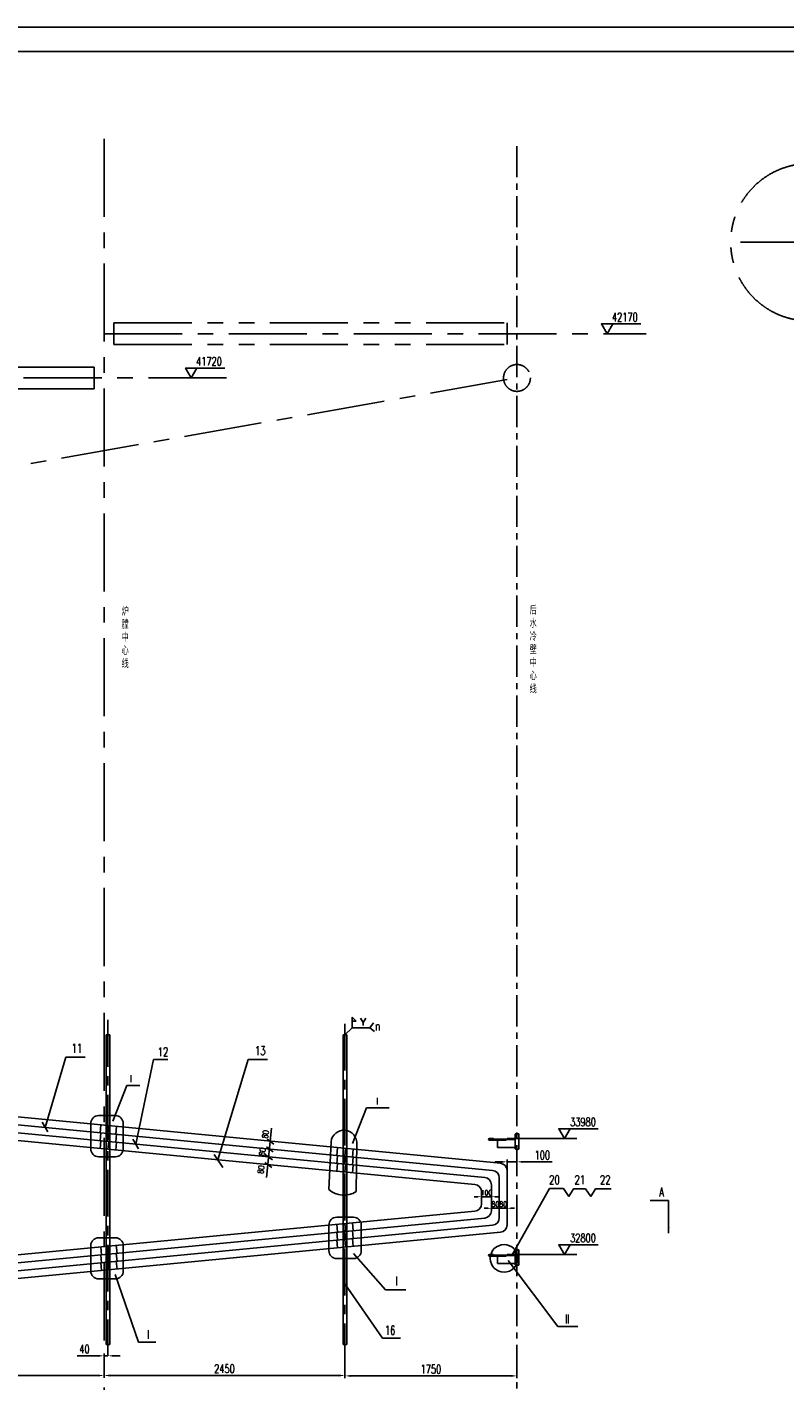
# Model space of a CAD drawing. Header units: millimetres. Extents: x 30450 to 60179, y 0 to 21025.
# Tile 3 of 5: x 37942 to 45651, y 7256 to 21025. Entities that reach past the tile are written whole.
import ezdxf
from ezdxf.enums import TextEntityAlignment as Align

# ---------------------------------------------------------------- set-up
doc = ezdxf.new("R2010")
doc.units = ezdxf.units.MM
doc.linetypes.add('CENTER', pattern=[50.8, 31.75, -6.35, 6.35, -6.35])
doc.linetypes.add('PHANTOM', pattern=[63.5, 31.75, -6.35, 6.35, -6.35, 6.35, -6.35])
doc.layers.get('Defpoints').update_dxf_attribs({"color": 5})
for name, color, linetype in [('双点画线', 6, 'PHANTOM'), ('标注', 4, 'Continuous'), ('点画线', 2, 'CENTER'), ('细实线', 4, 'Continuous')]:
    doc.layers.add(name, color=color, linetype=linetype)
doc.styles.get("Standard").update_dxf_attribs({"font": 'romans.shx', "width": 0.7, "bigfont": 'hzdx.shx'})
doc.styles.add('STYLE1', font='txt')
doc.dimstyles.get("Standard").update_dxf_attribs({"dimscale": 25, "dimtxt": 3.5, "dimasz": 2.5, "dimexe": 1, "dimexo": 0, "dimgap": 1, "dimtad": 1, "dimdec": 0, "dimzin": 12, "dimdsep": 46, "dimtxsty": 'Standard', "dimcen": 0, "dimclrt": 256, "dimadec": 0, "dimazin": 3, "dimtfac": 1, "dimtdec": 0, "dimtmove": 0, "dimatfit": 3, "dimfxl": 0, "dimlwd": -1, "dimlwe": -1, "dimarcsym": 0})
doc.dimstyles.new('STANDARD$0', dxfattribs={"dimscale": 25, "dimtxt": 3.5, "dimasz": 2.5, "dimexe": 1, "dimexo": 0, "dimgap": 1, "dimtad": 1, "dimdec": 0, "dimdsep": 46, "dimtxsty": 'Standard', "dimcen": 2.5, "dimclrd": 256, "dimclre": 256, "dimclrt": 256, "dimadec": 0, "dimazin": 0, "dimtfac": 10, "dimtdec": 0, "dimtmove": 0, "dimatfit": 3, "dimfxl": 0, "dimtolj": 1, "dimtzin": 0, "dimarcsym": 0})
doc.dimstyles.new('STANDARD$7', dxfattribs={"dimtxt": 35, "dimasz": 35, "dimexe": 1, "dimexo": 1, "dimgap": 1, "dimtad": 0, "dimtih": 1, "dimtoh": 1, "dimdec": 4, "dimzin": 0, "dimdsep": 46, "dimtxsty": 'STYLE1', "dimcen": 1, "dimclrd": 4, "dimclre": 4, "dimclrt": 4, "dimadec": 0, "dimazin": 0, "dimtfac": 1, "dimtdec": 4, "dimtofl": 0, "dimtmove": 0, "dimatfit": 3, "dimfxl": 0, "dimtolj": 1, "dimtzin": 0, "dimarcsym": 0})

# ---------------------------------------------------------------- blocks, each defined once
blk = doc.blocks.new('*D79')
at = {"layer": 'Defpoints', "color": 0, "ltscale": 25}
for p in [(42825, 9395), (42925, 9491), (42925, 9484)]:
    blk.add_point(p, dxfattribs=at)
at = {"layer": '标注', "lineweight": -2, "ltscale": 25}
for p, q in [((42825, 9395), (42825, 9509)), ((42763, 9484), (42700, 9484)), ((42825, 9484), (42925, 9484)), ((42925, 9491), (42925, 9459)), ((42988, 9484), (43283, 9484))]:
    blk.add_line(p, q, dxfattribs=at)
at = {"layer": '标注', "ltscale": 25}
for points in [[(42763, 9494), (42763, 9473), (42825, 9484)], [(42988, 9494), (42988, 9473), (42925, 9484)]]:
    blk.add_solid(points, dxfattribs=at)
at = {"layer": '标注', "ltscale": 25, "insert": (43183, 9552), "char_height": 87.5, "attachment_point": 5}
blk.add_mtext('\\A1;100', dxfattribs=at)
blk = doc.blocks.new('*D81')
at = {"layer": 'Defpoints', "color": 0, "ltscale": 25}
for p in [(42745, 9012), (42825, 9011), (42825, 8914)]:
    blk.add_point(p, dxfattribs=at)
at = {"layer": '标注', "lineweight": -2, "ltscale": 25}
for p, q in [((42708, 9011), (42670, 9011)), ((42745, 9012), (42745, 8996)), ((42745, 9011), (42825, 9011)), ((42825, 8914), (42825, 9026)), ((42863, 9011), (42900, 9011))]:
    blk.add_line(p, q, dxfattribs=at)
at = {"layer": '标注', "ltscale": 25}
for points in [[(42708, 9018), (42708, 9005), (42745, 9011)], [(42863, 9018), (42863, 9005), (42825, 9011)]]:
    blk.add_solid(points, dxfattribs=at)
at = {"layer": '标注', "ltscale": 25, "insert": (42785, 9053), "char_height": 52.5, "attachment_point": 5}
blk.add_mtext('\\A1;80', dxfattribs=at)
blk = doc.blocks.new('*D82')
at = {"layer": 'Defpoints', "color": 0, "ltscale": 25}
for p in [(42665, 8987), (42745, 9011), (42745, 8987)]:
    blk.add_point(p, dxfattribs=at)
at = {"layer": '标注', "lineweight": -2, "ltscale": 25}
for p, q in [((42628, 9011), (42590, 9011)), ((42665, 8987), (42665, 9026)), ((42665, 9011), (42745, 9011)), ((42745, 8987), (42745, 9026)), ((42783, 9011), (42820, 9011))]:
    blk.add_line(p, q, dxfattribs=at)
at = {"layer": '标注', "ltscale": 25}
for points in [[(42628, 9018), (42628, 9005), (42665, 9011)], [(42783, 9018), (42783, 9005), (42745, 9011)]]:
    blk.add_solid(points, dxfattribs=at)
at = {"layer": '标注', "ltscale": 25, "insert": (42705, 9053), "char_height": 52.5, "attachment_point": 5}
blk.add_mtext('\\A1;80', dxfattribs=at)
blk = doc.blocks.new('*D83')
at = {"layer": 'Defpoints', "color": 0, "ltscale": 25}
for p in [(42565, 9179), (42665, 9179), (42665, 9129)]:
    blk.add_point(p, dxfattribs=at)
at = {"layer": '标注', "lineweight": -2, "ltscale": 25}
for p, q in [((42528, 9129), (42490, 9129)), ((42565, 9179), (42565, 9114)), ((42565, 9129), (42665, 9129)), ((42665, 9179), (42665, 9114)), ((42703, 9129), (42740, 9129))]:
    blk.add_line(p, q, dxfattribs=at)
at = {"layer": '标注', "ltscale": 25}
for points in [[(42528, 9135), (42528, 9123), (42565, 9129)], [(42703, 9135), (42703, 9123), (42665, 9129)]]:
    blk.add_solid(points, dxfattribs=at)
at = {"layer": '标注', "ltscale": 25, "insert": (42615, 9170), "char_height": 52.5, "attachment_point": 5}
blk.add_mtext('\\A1;100', dxfattribs=at)
blk = doc.blocks.new('*D85')
at = {"layer": 'Defpoints', "color": 0, "ltscale": 25}
for p in [(38725, 7534), (41175, 7534), (38725, 7311)]:
    blk.add_point(p, dxfattribs=at)
at = {"layer": '标注', "lineweight": -2, "ltscale": 25}
for p, q in [((38725, 7534), (38725, 7286)), ((41175, 7534), (41175, 7286)), ((41113, 7311), (38788, 7311))]:
    blk.add_line(p, q, dxfattribs=at)
at = {"layer": '标注', "ltscale": 25}
for points in [[(38788, 7321), (38788, 7300), (38725, 7311)], [(41113, 7321), (41113, 7300), (41175, 7311)]]:
    blk.add_solid(points, dxfattribs=at)
at = {"layer": '标注', "ltscale": 25, "insert": (39950, 7380), "char_height": 87.5, "attachment_point": 5}
blk.add_mtext('\\A1;2450', dxfattribs=at)
blk = doc.blocks.new('*D86')
at = {"layer": 'Defpoints', "color": 0, "ltscale": 25}
for p in [(36275, 7528), (38725, 7528), (38725, 7311)]:
    blk.add_point(p, dxfattribs=at)
at = {"layer": '标注', "lineweight": -2, "ltscale": 25}
for p, q in [((36275, 7528), (36275, 7286)), ((38725, 7528), (38725, 7286)), ((36338, 7311), (38663, 7311))]:
    blk.add_line(p, q, dxfattribs=at)
at = {"layer": '标注', "ltscale": 25}
for points in [[(36338, 7321), (36338, 7300), (36275, 7311)], [(38663, 7321), (38663, 7300), (38725, 7311)]]:
    blk.add_solid(points, dxfattribs=at)
at = {"layer": '标注', "ltscale": 25, "insert": (37500, 7380), "char_height": 87.5, "attachment_point": 5}
blk.add_mtext('\\A1;2450', dxfattribs=at)
blk = doc.blocks.new('*D87')
at = {"layer": 'Defpoints', "color": 0, "ltscale": 25}
for p in [(38725, 7511), (38725, 7511), (38765, 7511)]:
    blk.add_point(p, dxfattribs=at)
at = {"layer": '标注', "lineweight": -2, "ltscale": 25}
for p, q in [((38663, 7511), (38451, 7511)), ((38725, 7511), (38725, 7536)), ((38765, 7511), (38725, 7511)), ((38765, 7511), (38765, 7536)), ((38828, 7511), (38890, 7511))]:
    blk.add_line(p, q, dxfattribs=at)
at = {"layer": '标注', "ltscale": 25}
for points in [[(38663, 7521), (38663, 7500), (38725, 7511)], [(38828, 7521), (38828, 7500), (38765, 7511)]]:
    blk.add_solid(points, dxfattribs=at)
at = {"layer": '标注', "ltscale": 25, "insert": (38526, 7580), "char_height": 87.5, "attachment_point": 5}
blk.add_mtext('\\A1;40', dxfattribs=at)
blk = doc.blocks.new('*D91')
at = {"layer": 'Defpoints', "color": 0, "ltscale": 25}
for p in [(42925, 7534), (41175, 7307), (42925, 7307)]:
    blk.add_point(p, dxfattribs=at)
at = {"layer": '标注', "lineweight": -2, "ltscale": 25}
for p, q in [((42925, 7534), (42925, 7282)), ((41175, 7307), (41175, 7282)), ((41238, 7307), (42863, 7307))]:
    blk.add_line(p, q, dxfattribs=at)
at = {"layer": '标注', "ltscale": 25}
for points in [[(41238, 7317), (41238, 7296), (41175, 7307)], [(42863, 7317), (42863, 7296), (42925, 7307)]]:
    blk.add_solid(points, dxfattribs=at)
at = {"layer": '标注', "ltscale": 25, "insert": (42050, 7375), "char_height": 87.5, "attachment_point": 5}
blk.add_mtext('\\A1;1750', dxfattribs=at)
blk = doc.blocks.new('A$C4FD83CC6')
at = {"layer": '细实线'}
blk.add_line((1.04, 1.2), (2.08, 3), dxfattribs=at)
blk.add_lwpolyline([(1.04, 0), (1.04, 1.2), (0, 3)], dxfattribs=at)

msp = doc.modelspace()

# ---------------------------------------------------------------- linework, layer by layer
msp.add_line((59924.7, 20775), (31074.7, 20775))
at = {"ltscale": 25}
for p, q in [((38746.3, 10776.5), (38746.3, 7626.1)), ((38746.3, 10776.5), (38784.3, 10776.5)), ((38784.3, 10776.5), (38784.3, 7626.1)), ((41156.3, 10776.5), (41156.3, 7626.1)), ((41156.3, 10776.5), (41194.3, 10776.5)), ((41194.3, 10776.5), (41194.3, 7626.1)), ((35031.1, 10210.4), (42757.5, 9469.4)), ((35027.2, 10130.4), (42677.5, 9396.7)), ((35027.2, 10050.1), (42597.5, 9324)), ((35032.5, 9969.2), (42497.5, 9253.3)), ((42665.3, 9720.4), (42642.8, 9720.4)), ((42665.3, 9715.4), (42642.8, 9715.4)), ((42665.3, 9710.4), (42642.8, 9710.4)), ((42815.3, 9705.4), (42642.8, 9705.4)), ((42685.3, 9720.4), (42665.3, 9720.4)), ((42906.3, 9715.4), (42665.3, 9715.4)), ((42906.3, 9710.4), (42665.3, 9710.4)), ((42685.3, 9720.4), (42685.3, 9715.4)), ((42726.3, 9705.4), (42726.3, 9630.4)), ((42815.3, 9710.4), (42815.3, 9705.4)), ((42826.3, 9720.4), (42826.3, 9715.4)), ((42906.3, 9720.4), (42826.3, 9720.4)), ((42906.3, 9763.9), (42906.3, 9616.1)), ((42944.3, 9767.3), (42944.3, 9612.8)), ((42726.3, 9630.4), (42906.3, 9630.4)), ((42825.3, 9394.7), (42825.3, 8841.7)), ((42665.3, 8987.1), (42665.3, 9249.4)), ((42745.3, 9322), (42745.3, 8914.4)), ((42565.3, 9178.6), (42565.3, 9057.4)), ((35032.5, 8266.9), (42497.5, 8982.8)), ((35032.5, 8186.9), (42597.5, 8912.4)), ((35040.2, 8107.2), (42677.5, 8839.7)), ((35032.5, 8026.1), (42757.5, 8767.1)), ((42665.3, 8540.8), (42642.8, 8540.8)), ((42685.3, 8540.8), (42665.3, 8540.8)), ((42685.3, 8540.8), (42685.3, 8535.8)), ((42906.3, 8540.8), (42826.3, 8540.8)), ((42826.3, 8540.8), (42826.3, 8535.8)), ((42906.3, 8584.3), (42906.3, 8436.6)), ((42944.3, 8587.7), (42944.3, 8433.2)), ((42665.3, 8535.8), (42642.8, 8535.8)), ((42665.3, 8530.8), (42642.8, 8530.8)), ((42815.3, 8525.8), (42642.8, 8525.8)), ((42906.3, 8535.8), (42665.3, 8535.8)), ((42906.3, 8530.8), (42665.3, 8530.8)), ((42726.3, 8525.8), (42726.3, 8450.8)), ((42726.3, 8450.8), (42906.3, 8450.8)), ((42815.3, 8530.8), (42815.3, 8525.8)), ((38746.3, 7626.1), (38784.3, 7626.1)), ((41156.2, 7626.1), (41194.4, 7626.1))]:
    msp.add_line(p, q, dxfattribs=at)
for centre, radius, start, end in [((42642.8, 9712.9), 7.5, 90, 270), ((42642.8, 9712.9), 2.5, 90, 270), ((42670.3, 9322), 75, 0, 84.5), ((42750.3, 9394.7), 75, 0, 84.5), ((42490.3, 9178.6), 75, 0, 84.5), ((42590.3, 9249.4), 75, 0, 84.5), ((42490.3, 9057.4), 75, 275.5, 0), ((42590.3, 8987.1), 75, 275.5, 0), ((42670.3, 8914.4), 75, 275.5, 0), ((42750.3, 8841.7), 75, 275.5, 0), ((42642.8, 8533.3), 7.5, 90, 270), ((42642.8, 8533.3), 2.5, 90, 270)]:
    msp.add_arc(centre, radius, start, end, dxfattribs=at)
at = {"layer": '双点画线', "ltscale": 25}
for p, q in [((38825.3, 18016), (42825.3, 18016)), ((38825.3, 18016), (38825.3, 17797)), ((42825.3, 17797), (42825.3, 18016)), ((38825.3, 17797), (42825.3, 17797)), ((38625.3, 17566), (34625.3, 17566)), ((38625.3, 17566), (38625.3, 17347)), ((38625.3, 17347), (34625.3, 17347))]:
    msp.add_line(p, q, dxfattribs=at)
msp.add_circle((42925.3, 17456.5), 136.5, dxfattribs=at)
msp.add_arc((45899.7, 18836.5), 800, 92.86598, 267.13402, dxfattribs=at)
at = {"layer": '标注', "ltscale": 25}
for p, q in [((41249.2, 10846.6), (41249.2, 10954.2)), ((41249.2, 10954.2), (41290.2, 10914.9)), ((41290.2, 10914.9), (41249.2, 10914.9)), ((41429.1, 10846.6), (41466.7, 10898.2)), ((41249.2, 10846.6), (41429.1, 10846.6)), ((41429.1, 10846.6), (41476.5, 10810.4)), ((38127.6, 9833.4), (38337.3, 10548.1)), ((38337.3, 10548.1), (38534.9, 10548.1)), ((39047.2, 9664.4), (39228.6, 10526.2)), ((39228.6, 10526.2), (39374.8, 10526.2)), ((39882, 9503.7), (40190.3, 10523.3)), ((40190.3, 10523.3), (40387.2, 10523.3)), ((38815.1, 9897.2), (38957.3, 10261.2)), ((38957.3, 10261.2), (39089.3, 10261.5)), ((38840.2, 9954.7), (38670.1, 9954.7)), ((41253.4, 9670.5), (41395.6, 10034.5)), ((41395.6, 10034.5), (41626.7, 10034.5)), ((38094.4, 9888.6), (38154.2, 9789)), ((38590.1, 9874.7), (38590.1, 9615.7)), ((38693.1, 9859.3), (38685.4, 9779.6)), ((38693.1, 9778.9), (38685.4, 9699.3)), ((38772.7, 9851.6), (38765.1, 9772)), ((38852.4, 9843.9), (38844.7, 9764.3)), ((38920.2, 9615.7), (38920.2, 9874.7)), ((40427.3, 9826), (40379.2, 9326)), ((38693.1, 9698.5), (38685.4, 9618.8)), ((38772.7, 9771.2), (38765.1, 9691.6)), ((38772.7, 9690.9), (38765.1, 9611.2)), ((38852.4, 9763.6), (38844.7, 9683.9)), ((38852.4, 9683.2), (38844.7, 9603.5)), ((39017.3, 9714.2), (39077.1, 9614.6)), ((40384.1, 9712.8), (40453.1, 9663.5)), ((41034.5, 9688.5), (41011.8, 9203.3)), ((41296.5, 9681.6), (41288.7, 9180.7)), ((42906.3, 9720.4), (43157.6, 9720.4)), ((38670.1, 9535.7), (38840.2, 9535.7)), ((39845.9, 9559.1), (39932.3, 9426.3)), ((40368.7, 9553.5), (40437.7, 9504.2)), ((40376.6, 9635.5), (40445.6, 9586.3)), ((41101.2, 9627.4), (41093.5, 9547.8)), ((41101.2, 9547), (41093.5, 9467.4)), ((41180.8, 9619.7), (41173.2, 9540.1)), ((41180.8, 9539.4), (41173.2, 9459.7)), ((41260.5, 9612.1), (41252.8, 9532.4)), ((41260.5, 9531.7), (41252.8, 9452.1)), ((40361.3, 9476.2), (40430.3, 9427)), ((41101.2, 9466.7), (41093.5, 9387)), ((41180.8, 9459), (41173.2, 9379.3)), ((41260.5, 9451.3), (41252.8, 9371.7)), ((42875.4, 8538.9), (43255, 9211.3)), ((43255, 9211.3), (43397.1, 9211.3)), ((43397.1, 9211.3), (43452.8, 9131)), ((43452.8, 9131), (43501, 9210.6)), ((43501, 9210.6), (43621.4, 9210.6)), ((43621.4, 9210.6), (43677.2, 9130.4)), ((43677.2, 9130.4), (43725.3, 9209.9)), ((43725.3, 9209.9), (43885.1, 9209.9)), ((41011.8, 8839.7), (41011.8, 8580.7)), ((41261.9, 8919.7), (41091.8, 8919.7)), ((41101.1, 8769.8), (41093.5, 8849.4)), ((41180.8, 8777.4), (41173.1, 8857.1)), ((41260.4, 8785.1), (41252.7, 8864.8)), ((41341.9, 8580.7), (41341.9, 8839.7)), ((38841, 8712.1), (38670.9, 8712.1)), ((41101.1, 8689.4), (41093.5, 8769)), ((41101.1, 8609), (41093.5, 8688.7)), ((41180.8, 8697.1), (41173.1, 8776.7)), ((41180.8, 8616.7), (41173.1, 8696.3)), ((41260.4, 8704.7), (41252.7, 8784.4)), ((41260.4, 8624.4), (41252.7, 8704)), ((38590.9, 8632.1), (38590.9, 8373.1)), ((38698.6, 8538.4), (38690.9, 8618.1)), ((38698.6, 8458.1), (38690.9, 8537.7)), ((38778.2, 8546.1), (38770.5, 8625.8)), ((38778.2, 8465.7), (38770.5, 8545.4)), ((38857.8, 8553.8), (38850.2, 8633.4)), ((38857.8, 8473.4), (38850.2, 8553)), ((38921, 8373.1), (38921, 8632.1)), ((41262.3, 8552.3), (41588.5, 8180.9)), ((42906.3, 8540.8), (43157.6, 8540.8)), ((38698.6, 8377.7), (38690.9, 8457.3)), ((38778.2, 8385.4), (38770.5, 8465)), ((38857.8, 8393), (38850.2, 8472.7)), ((41091.8, 8500.7), (41261.9, 8500.7)), ((42834.3, 8481.9), (43341.3, 7809.9)), ((38670.9, 8293.1), (38841, 8293.1)), ((38836.7, 8338.7), (39076.8, 7649.4)), ((41588.5, 8180.9), (41793.4, 8180.9)), ((43545.9, 7809.9), (43341.3, 7809.9)), ((39076.8, 7649.4), (39250.8, 7649.4))]:
    msp.add_line(p, q, dxfattribs=at)
at = {"layer": '标注'}
for p, q in [((43157.6, 9720.4), (43532.6, 9720.4)), ((43157.6, 8540.8), (43532.6, 8540.8)), ((41175.3, 8242.4), (41558.3, 7689.8)), ((41558.3, 7689.8), (41741.8, 7689.8))]:
    msp.add_line(p, q, dxfattribs=at)
for points in [[(44184.6, 18006.5), (43784.6, 18006.5), (43842.3, 17906.5), (43900, 18006.5)], [(39953.9, 17556.5), (39553.9, 17556.5), (39611.6, 17456.5), (39669.3, 17556.5)], [(43749.8, 9820.4), (43349.8, 9820.4), (43407.6, 9720.4), (43465.3, 9820.4)], [(43749.8, 8640.8), (43349.8, 8640.8), (43407.6, 8540.8), (43465.3, 8640.8)]]:
    msp.add_lwpolyline(points, dxfattribs=at)
at = {"layer": '标注', "ltscale": 25}
for points in [[(42944.3, 9767.3, 0.0899881), (42933.8, 9769.2), (42923.3, 9769.2, 0.1519095), (42906.3, 9763.9)], [(42906.3, 9616.1, 0.1519095), (42923.3, 9610.8), (42933.8, 9610.8, 0.0899881), (42944.3, 9612.8, 0.0899881)], [(42944.3, 8587.7, 0.0899881), (42933.8, 8589.6), (42923.3, 8589.6, 0.1519095), (42906.3, 8584.3)], [(42906.3, 8436.6, 0.1519095), (42923.3, 8431.3), (42933.8, 8431.3, 0.0899881), (42944.3, 8433.2, 0.0899881)]]:
    msp.add_lwpolyline(points, format="xyb", dxfattribs=at)
msp.add_circle((42793.8, 8502.1), 140.1, dxfattribs=at)
for centre, radius, start, end in [((38670.1, 9874.7), 80, 90, 180), ((38840.2, 9874.7), 80, 0, 90), ((41165.2, 9673.5), 131.6, 354.68905, 173.45203), ((38670.1, 9615.7), 80, 180, 270), ((38840.2, 9615.7), 80, 270, 0), ((41165.1, 9373.1), 228.7, 227.92769, 302.71057), ((41091.8, 8839.7), 80, 90, 180), ((41261.9, 8839.7), 80, 0, 90), ((38670.9, 8632.1), 80, 90, 180), ((38841, 8632.1), 80, 0, 90), ((41091.8, 8580.7), 80, 180, 270), ((41261.9, 8580.7), 80, 270, 0), ((38670.9, 8373.1), 80, 180, 270), ((38841, 8373.1), 80, 270, 0)]:
    msp.add_arc(centre, radius, start, end, dxfattribs=at)
at = {"layer": '点画线', "ltscale": 25}
for p, q in [((38725.3, 19889.2), (38725.3, 6146.9)), ((45199.2, 18836.5), (57345.5, 18836.5)), ((38725.3, 17906.5), (44239.3, 17906.5)), ((39971.1, 17456.5), (34540.3, 17456.5)), ((34540.3, 15980.5), (42925.3, 17456.5))]:
    msp.add_line(p, q, dxfattribs=at)
at = {"layer": '点画线', "ltscale": 10}
msp.add_line((42925.3, 19814.6), (42925.3, 5836.1), dxfattribs=at)
at = {"layer": '点画线', "ltscale": 15}
for p, q in [((38765.3, 10927), (38765.3, 7510.9)), ((41175.3, 10887.7), (41175.3, 7533.7))]:
    msp.add_line(p, q, dxfattribs=at)
at = {"layer": '细实线'}
msp.add_line((60174.7, 21025), (30449.7, 21025), dxfattribs=at)

# ---------------------------------------------------------------- block references
at = {"layer": '细实线', "xscale": 25, "yscale": 25, "zscale": 25}
msp.add_blockref('A$C4FD83CC6', (41334.7, 10871.5), dxfattribs=at)

# ---------------------------------------------------------------- texts
at = {"layer": '标注', "width": 0.7}
for s, p in [('42170', (44153.8, 18075.2)), ('41720', (39923.1, 17625.2))]:
    msp.add_text(s, height=87.5, dxfattribs=at).set_placement(p, align=Align.MIDDLE_RIGHT)
at = {"layer": '标注', "ltscale": 25, "width": 0.7}
for s, height, p in [('n', 90, (41482.9, 10820.9)), ('11', 90, (38393.6, 10593.4)), ('12', 90, (39270.9, 10557.1)), ('13', 90, (40259.5, 10569.7)), ('I', 70, (38989.8, 10293.7)), ('I', 70, (41496.2, 10066.4)), ('20   21   22  ', 90, (43252.4, 9256.2)), ('A', 90, (44371.3, 9132)), ('I', 90, (41689.4, 8227.1)), ('II', 90, (43415.2, 7841.3)), ('I', 90, (39161.7, 7682.2)), ('16', 90, (41580.6, 7724.8))]:
    msp.add_text(s, height=height, dxfattribs=at).set_placement(p)
at = {"layer": '标注', "width": 0.7}
for s, p in [('33980', (43465.3, 9889.1)), ('32800', (43465.3, 8709.5))]:
    msp.add_text(s, height=87.5, dxfattribs=at).set_placement(p, align=Align.MIDDLE_LEFT)
at = {"layer": '标注', "ltscale": 25, "width": 0.7}
for p in [(40388.7, 9717.1), (40357.8, 9538.7), (40343.6, 9358.4)]:
    msp.add_text('80', height=60, rotation=80, dxfattribs=at).set_placement(p)
at = {"layer": '标注', "ltscale": 25, "char_height": 80, "width": 0.7, "attachment_point": 1}
for s, insert in [('炉\\P膛\\P中\\P心\\P线 ', (38903.7, 15120.7)), ('后\\P水\\P冷\\P壁\\P中\\P心\\P线 ', (43054, 15129.6))]:
    msp.add_mtext(s, dxfattribs=dict(at, insert=insert))

# ---------------------------------------------------------------- dimensions: what is measured, and where the dimension line sits
at = {"layer": '标注', "ltscale": 25}
dim = msp.add_linear_dim(base=(42925.3, 9483.7), p1=(42825.3, 9394.7), p2=(42925.3, 9491.5), dimstyle='STANDARD$0', dxfattribs=at)
dim.commit()
dim.dimension.update_dxf_attribs({"geometry": '*D79', "text_midpoint": (43183.5, 9483.7), "dimtype": 160})
for base, p1, p2, picture, middle in [((42665.3, 9128.9), (42565.3, 9178.6), (42665.3, 9178.6), '*D83', (42615.3, 9128.9)), ((42745.3, 9011.3), (42665.3, 8987.1), (42745.3, 8987.1), '*D82', (42705.3, 9011.3)), ((42825.3, 9011.3), (42745.3, 9012), (42825.3, 8914.4), '*D81', (42785.3, 9011.3))]:
    dim = msp.add_linear_dim(base=base, p1=p1, p2=p2, dimstyle='STANDARD$0', override={"dimscale": 15}, dxfattribs=at)
    dim.commit()
    dim.dimension.update_dxf_attribs({"geometry": picture, "text_midpoint": middle, "dimtype": 160})
for base, p1, p2, picture, middle in [((38725.3, 7510.9), (38765.3, 7510.9), (38725.3, 7510.9), '*D87', (38525.7, 7579.6)), ((38725.3, 7310.8), (36275.3, 7528.4), (38725.3, 7528.4), '*D86', (37500.3, 7379.6)), ((38725.3, 7310.8), (41175.3, 7533.7), (38725.3, 7533.7), '*D85', (39950.3, 7379.6)), ((42925.3, 7306.7), (41175.3, 7306.7), (42925.3, 7533.7), '*D91', (42050.3, 7375.5))]:
    dim = msp.add_linear_dim(base=base, p1=p1, p2=p2, dimstyle='STANDARD$0', dxfattribs=at)
    dim.commit()
    dim.dimension.update_dxf_attribs({"geometry": picture, "text_midpoint": middle})

# ---------------------------------------------------------------- leaders
for points, dimstyle in [([(41175.3, 10776.5), (41249.2, 10846.6)], 'STANDARD$7'), ([(44467.4, 8757.6), (44467.4, 9089.4), (44280.6, 9089.4)], 'Standard')]:
    msp.add_leader(points, dimstyle=dimstyle, override={"dimgap": 1, "dimtad": 0}, dxfattribs=at)

doc.saveas('drawing.dxf')
